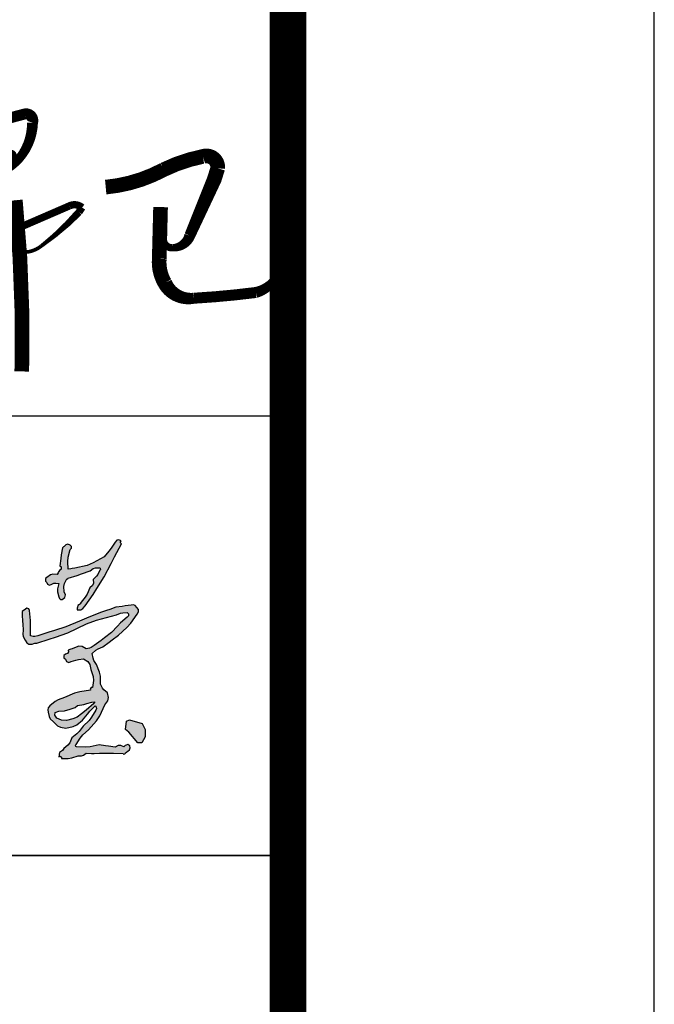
# Model space of a CAD drawing. Extents: x 1779708 to 7299578, y -1121471 to 88434.
# Tile 45 of 100: x 4059191 to 4060923, y -1065599 to -1062911. Entities that reach past the tile are written whole.
import ezdxf

# ---------------------------------------------------------------- set-up
doc = ezdxf.new("R2010")
doc.units = 0
doc.header["$LTSCALE"] = 1000
doc.header["$MEASUREMENT"] = 0
for name, color, linetype in [('PUB_TITLE', 4, 'CONTINUOUS'), ('可见线', 6, 'CONTINUOUS'), ('电子签', 2, 'CONTINUOUS')]:
    doc.layers.add(name, color=color, linetype=linetype)

# ---------------------------------------------------------------- blocks, each defined once
blk = doc.blocks.new('A$C5DA54128')
at = {"layer": '电子签'}
h = blk.add_hatch(color=256, dxfattribs=at)
h.dxf.hatch_style = 1
h.paths.add_polyline_path([(1649, 700.9), (1659.7, 708.9), (1667.4, 711.4), (1683.5, 711.4), (1684.6, 705.8), (1682.2, 703.7), (1675.6, 689.5), (1670.9, 682.7), (1659.9, 671.5), (1660.4, 659.2), (1657.2, 651.3), (1648.2, 642.9), (1638.7, 622.1), (1632.6, 612.1), (1618.4, 594.1), (1613.9, 587.2), (1606.7, 583.2), (1605.9, 577.2), (1605.4, 574.3), (1604.6, 568.3), (1616.8, 568.7), (1624.3, 572.5), (1631.8, 582.1), (1659, 621), (1672, 640.9), (1696.7, 681.4), (1720.8, 726.3), (1732.6, 748.8), (1755.9, 794.1), (1753.2, 797.1), (1752.8, 800.8), (1754.9, 804.3), (1747, 807.6), (1739.8, 806), (1734, 799.8), (1720.9, 778.4), (1713.2, 768.2), (1696.5, 749.6), (1659.6, 728.3), (1638.9, 720.2), (1597.4, 710.9), (1588, 709.2), (1583.4, 708.3), (1574, 706.7), (1572.9, 733.7), (1574.4, 747.7), (1581.2, 773.8), (1585.4, 778.3), (1585.2, 784.8), (1580.9, 789), (1573, 792.3), (1565.8, 790.7), (1560, 784.5), (1557.7, 782.8), (1554.3, 780.2), (1550.8, 755.5), (1549, 743.1), (1545.4, 718.4), (1550.3, 714.8), (1550.5, 707), (1545.7, 703.2), (1541.6, 697.9), (1539.7, 695.1), (1536.2, 689.4), (1521.8, 689.9), (1513.5, 687.4), (1501.8, 679.2), (1496.3, 674.8), (1496.3, 665.9), (1501.8, 661.5), (1503.8, 655.5), (1510, 652.4), (1515.9, 654.4), (1525.3, 659), (1531.5, 659.9), (1541.8, 658.3), (1537.3, 640.6), (1537.5, 630.1), (1542.8, 612.6), (1544.2, 607), (1548.2, 603.7), (1554.1, 603.4), (1562.5, 610.6), (1564.7, 620.1), (1560.5, 630.3), (1559.2, 648.3), (1561.2, 658.4), (1569.4, 674.5), (1571.5, 673.9), (1573.3, 674.5), (1574.7, 676.2), (1604.4, 686.1), (1619.3, 691)])
h.paths.add_polyline_path([(1573, 489.5), (1636.7, 520.3), (1670.4, 532.9), (1738.6, 551.5), (1752.5, 556.8), (1760.2, 558.4), (1775, 558.9), (1779.4, 554.6), (1779.5, 548.1), (1775.4, 543.7), (1752.9, 523.7), (1742.2, 513.1), (1722.2, 490.7), (1698.4, 472.9), (1686.5, 464), (1662.7, 446.2), (1652.8, 440.2), (1647.2, 437.8), (1635.9, 435), (1622, 443.1), (1610.9, 444), (1595.9, 438.2), (1587.5, 435), (1583.3, 433.6), (1574.7, 431.2), (1574.9, 424.5), (1571.4, 419.6), (1565.1, 417.4), (1559.5, 413), (1559.5, 404.1), (1565.1, 399.7), (1568.5, 392.2), (1576.5, 388.9), (1584.2, 391.9), (1600.5, 396.8), (1609, 398.6), (1625.9, 401), (1641.1, 391.9), (1647.9, 382), (1651, 364.6), (1658.9, 341.1), (1660.3, 327.6), (1657.2, 303), (1652.8, 303.2), (1649.1, 298), (1650.8, 293.8), (1614, 288.8), (1595.5, 283.6), (1561.3, 268.9), (1539.9, 261), (1529.4, 255.1), (1511.8, 240.6), (1505.9, 233.8), (1504.3, 227.6), (1506.1, 218.7), (1508.8, 204), (1513.1, 196.1), (1524.1, 185.8), (1537.9, 172.8), (1547.8, 167.8), (1566.5, 164.5), (1591.1, 170), (1603.7, 176), (1623.5, 191.7), (1639.6, 212.2), (1648.1, 222.1), (1666, 241.1), (1669.7, 236), (1670.5, 231.7), (1668.8, 225.6), (1654.2, 201.9), (1645.3, 190.7), (1625.5, 171.2), (1612.1, 153.5), (1604.2, 145.3), (1586.9, 131.3), (1579.3, 114.6), (1573.1, 106.6), (1558.9, 94.9), (1554.3, 88.6), (1551.2, 85.7), (1544.4, 81.8), (1543.6, 75.9), (1543.1, 72.9), (1542.3, 67), (1546.4, 68.7), (1551.6, 65.1), (1551.5, 60.6), (1574.6, 61), (1586.5, 62.9), (1608.4, 70), (1619.6, 70.1), (1625.9, 72.2), (1635, 78.8), (1653.2, 78.2), (1662.4, 78.4), (1680.6, 79.8), (1712.8, 79.2), (1729, 78.9), (1761.2, 78.3), (1763.4, 76), (1767.8, 76.8), (1769, 79.7), (1774.7, 83.9), (1777.5, 86.1), (1783.2, 90.3), (1785.9, 97.4), (1784.2, 103.9), (1778.2, 108.7), (1772.1, 106.8), (1769, 105), (1764.4, 100.6), (1753.4, 105.8), (1744.8, 105.6), (1734, 99.9), (1712.2, 103.1), (1701.3, 104.6), (1679.6, 107.8), (1649.6, 100.7), (1633.6, 99.3), (1600.1, 101.3), (1599.1, 106.8), (1601.4, 109), (1615.3, 131), (1624.2, 141.4), (1643.9, 158.4), (1670.4, 189.3), (1681.9, 207.1), (1699.2, 243.9), (1709.3, 257.7), (1711.6, 269), (1707.8, 285.6), (1696.1, 294.9), (1691, 301.1), (1684.1, 314.3), (1683.9, 341.8), (1681.1, 356.2), (1671.1, 381.9), (1662.2, 395.3), (1659, 403.5), (1656.3, 419.4), (1668.9, 430.9), (1676.6, 435.7), (1692.4, 442), (1714, 458), (1724.7, 466.1), (1746.3, 482.2), (1774.5, 508), (1787.5, 522.7), (1809.7, 553.9), (1814.1, 561.9), (1813.6, 569.6), (1807.9, 576.9), (1802.6, 583.1), (1797.1, 585.4), (1788.9, 584.7), (1768.2, 581.8), (1757.8, 580.2), (1737.2, 577), (1716, 569.9), (1705.4, 566.4), (1684.1, 559.4), (1636.9, 539.9), (1613.2, 530.2), (1565.9, 510.8), (1527.7, 498.1), (1508.6, 491.7), (1470.4, 479.1), (1460.6, 477.1), (1455, 477.4), (1445.3, 480.2), (1445.8, 514.7), (1445.3, 532), (1442.6, 566.5), (1439.7, 571.8), (1433.6, 573.8), (1428.1, 571.1), (1423.6, 567.7), (1421.3, 566), (1416.8, 562.6), (1417.1, 557.5), (1417.2, 555), (1417.5, 549.9), (1418.6, 529.5), (1419.1, 519.3), (1420.2, 498.9), (1419.1, 485.1), (1420.9, 477), (1428, 465), (1432.6, 455.3), (1440.5, 450.7), (1451.3, 451.5), (1458.8, 454.3), (1466.8, 454.3), (1509.3, 468.4), (1530.5, 475.4)])
h.paths.add_polyline_path([(1606.3, 241.5), (1627.7, 245.3), (1638.1, 248.4), (1655, 252.9), (1663.7, 254.7), (1663.6, 250.8), (1661.3, 248.9), (1635.7, 226.4), (1619.2, 213.4), (1604.5, 202.5), (1589.9, 196.9), (1568.2, 190.8), (1551.3, 191.7), (1535.4, 198.6), (1528.4, 208.8), (1529.7, 217.9), (1541.9, 222.3), (1561.4, 224.1), (1580.6, 229), (1598.4, 234.9)], flags=16)
h.paths.add_polyline_path([(1836.7, 160), (1826.2, 180.7), (1783.6, 192.7), (1773.3, 188.4), (1769.3, 160.1), (1781.4, 150.6), (1811.4, 114.4), (1825, 114.7), (1836.9, 134.9)])
for p, q in [((1747, 807.6), (1739.8, 806)), ((1754.9, 804.3), (1747, 807.6)), ((1554.3, 780.2), (1550.8, 755.5)), ((1556.6, 781.9), (1554.3, 780.2)), ((1557.7, 782.8), (1556.6, 781.9)), ((1560, 784.5), (1557.7, 782.8)), ((1565.8, 790.7), (1560, 784.5)), ((1573, 792.3), (1565.8, 790.7)), ((1580.9, 789), (1573, 792.3)), ((1574.4, 747.7), (1581.2, 773.8)), ((1585.2, 784.8), (1580.9, 789)), ((1581.2, 773.8), (1585.4, 778.3)), ((1585.4, 778.3), (1585.2, 784.8)), ((1720.9, 778.4), (1713.2, 768.2)), ((1734, 799.8), (1720.9, 778.4)), ((1732.6, 748.8), (1755.9, 794.1)), ((1739.8, 806), (1734, 799.8)), ((1752.8, 800.8), (1754.9, 804.3)), ((1753.2, 797.1), (1752.8, 800.8)), ((1755.9, 794.1), (1753.2, 797.1)), ((1549, 743.1), (1545.4, 718.4)), ((1550.8, 755.5), (1549, 743.1)), ((1572.9, 733.7), (1574.4, 747.7)), ((1696.5, 749.6), (1659.6, 728.3)), ((1713.2, 768.2), (1696.5, 749.6)), ((1720.8, 726.3), (1732.6, 748.8)), ((1545.4, 718.4), (1550.3, 714.8)), ((1550.5, 707), (1545.7, 703.2)), ((1550.3, 714.8), (1550.5, 707)), ((1574, 706.7), (1572.9, 733.7)), ((1583.4, 708.3), (1574, 706.7)), ((1588, 709.2), (1583.4, 708.3)), ((1597.4, 710.9), (1588, 709.2)), ((1638.9, 720.2), (1597.4, 710.9)), ((1659.6, 728.3), (1638.9, 720.2)), ((1649, 700.9), (1659.7, 708.9)), ((1659.7, 708.9), (1667.4, 711.4)), ((1667.4, 711.4), (1680.8, 711.4)), ((1680.8, 711.4), (1683.8, 710.2)), ((1684.6, 705.8), (1682.2, 703.7)), ((1683.8, 710.2), (1684.6, 705.8)), ((1696.7, 681.4), (1720.8, 726.3)), ((1501.8, 679.2), (1496.3, 674.8)), ((1496.3, 674.8), (1496.3, 665.9)), ((1513.5, 687.4), (1501.8, 679.2)), ((1521.8, 689.9), (1513.5, 687.4)), ((1536.2, 689.4), (1521.8, 689.9)), ((1539.7, 695.1), (1536.2, 689.4)), ((1541.6, 697.9), (1539.7, 695.1)), ((1545.7, 703.2), (1541.6, 697.9)), ((1561.2, 658.4), (1569.4, 674.5)), ((1569.4, 674.5), (1571.5, 673.9)), ((1571.5, 673.9), (1573.3, 674.5)), ((1573.3, 674.5), (1574.7, 676.2)), ((1574.7, 676.2), (1604.4, 686.1)), ((1604.4, 686.1), (1619.3, 691)), ((1619.3, 691), (1649, 700.9)), ((1670.9, 682.7), (1659.9, 671.5)), ((1675.6, 689.5), (1670.9, 682.7)), ((1672, 640.9), (1696.7, 681.4)), ((1682.2, 703.7), (1675.6, 689.5)), ((1496.3, 665.9), (1501.8, 661.5)), ((1501.8, 661.5), (1503.8, 655.5)), ((1503.8, 655.5), (1510, 652.4)), ((1510, 652.4), (1515.9, 654.4)), ((1515.9, 654.4), (1525.3, 659)), ((1525.3, 659), (1531.5, 659.9)), ((1531.5, 659.9), (1541.8, 658.3)), ((1541.8, 658.3), (1537.3, 640.6)), ((1537.3, 640.6), (1537.5, 630.1)), ((1559.2, 648.3), (1561.2, 658.4)), ((1560.5, 630.3), (1559.2, 648.3)), ((1648.2, 642.9), (1638.7, 622.1)), ((1657.2, 651.3), (1648.2, 642.9)), ((1660.4, 659.2), (1657.2, 651.3)), ((1659, 621), (1672, 640.9)), ((1659.9, 671.5), (1660.4, 659.2)), ((1537.5, 630.1), (1542.8, 612.6)), ((1542.8, 612.6), (1544.2, 607)), ((1544.2, 607), (1548.2, 603.7)), ((1554.1, 603.4), (1562.5, 610.6)), ((1564.7, 620.1), (1560.5, 630.3)), ((1562.5, 610.6), (1564.7, 620.1)), ((1632.6, 612.1), (1618.4, 594.1)), ((1631.8, 582.1), (1659, 621)), ((1638.7, 622.1), (1632.6, 612.1)), ((1433.6, 573.8), (1428.1, 571.1)), ((1439.7, 571.8), (1433.6, 573.8)), ((1442.6, 566.5), (1439.7, 571.8)), ((1548.2, 603.7), (1554.1, 603.4)), ((1605.4, 574.3), (1604.6, 568.3)), ((1605.9, 577.2), (1605.4, 574.3)), ((1606.7, 583.2), (1605.9, 577.2)), ((1612.3, 586.3), (1606.7, 583.2)), ((1614.9, 588.8), (1612.3, 586.3)), ((1618.4, 594.1), (1614.9, 588.8)), ((1616.8, 568.7), (1624.3, 572.5)), ((1624.3, 572.5), (1631.8, 582.1)), ((1737.2, 577), (1716, 569.9)), ((1757.8, 580.2), (1737.2, 577)), ((1768.2, 581.8), (1757.8, 580.2)), ((1788.9, 584.7), (1768.2, 581.8)), ((1797.1, 585.4), (1788.9, 584.7)), ((1802.6, 583.1), (1797.1, 585.4)), ((1807.9, 576.9), (1802.6, 583.1)), ((1813.6, 569.6), (1807.9, 576.9)), ((1421.3, 566), (1416.8, 562.6)), ((1416.8, 562.6), (1417.1, 557.5)), ((1417.1, 557.5), (1417.2, 555)), ((1417.2, 555), (1417.5, 549.9)), ((1417.5, 549.9), (1418.6, 529.5)), ((1423.6, 567.7), (1421.3, 566)), ((1428.1, 571.1), (1423.6, 567.7)), ((1445.3, 532), (1442.6, 566.5)), ((1604.6, 568.3), (1616.8, 568.7)), ((1636.9, 539.9), (1613.2, 530.2)), ((1684.1, 559.4), (1636.9, 539.9)), ((1670.4, 532.9), (1738.6, 551.5)), ((1705.4, 566.4), (1684.1, 559.4)), ((1716, 569.9), (1705.4, 566.4)), ((1738.6, 551.5), (1752.5, 556.8)), ((1752.5, 556.8), (1760.2, 558.4)), ((1775.4, 543.7), (1752.9, 523.7)), ((1760.2, 558.4), (1775, 558.9)), ((1775, 558.9), (1779.4, 554.6)), ((1779.5, 548.1), (1775.4, 543.7)), ((1779.4, 554.6), (1779.5, 548.1)), ((1787.5, 522.7), (1809.7, 553.9)), ((1809.7, 553.9), (1814.1, 561.9)), ((1814.1, 561.9), (1813.6, 569.6)), ((1418.6, 529.5), (1419.1, 519.3)), ((1419.1, 519.3), (1420.2, 498.9)), ((1445.8, 514.7), (1445.3, 532)), ((1445.3, 480.2), (1445.8, 514.7)), ((1565.9, 510.8), (1527.7, 498.1)), ((1613.2, 530.2), (1565.9, 510.8)), ((1573, 489.5), (1636.7, 520.3)), ((1636.7, 520.3), (1670.4, 532.9)), ((1742.2, 513.1), (1722.2, 490.7)), ((1752.9, 523.7), (1742.2, 513.1)), ((1746.3, 482.2), (1774.5, 508)), ((1774.5, 508), (1787.5, 522.7)), ((1420.2, 498.9), (1419.1, 485.1)), ((1419.1, 485.1), (1420.9, 477)), ((1420.9, 477), (1428, 465)), ((1455, 477.4), (1445.3, 480.2)), ((1460.6, 477.1), (1455, 477.4)), ((1470.4, 479.1), (1460.6, 477.1)), ((1508.6, 491.7), (1470.4, 479.1)), ((1527.7, 498.1), (1508.6, 491.7)), ((1509.3, 468.4), (1530.5, 475.4)), ((1530.5, 475.4), (1573, 489.5)), ((1698.4, 472.9), (1686.5, 464)), ((1722.2, 490.7), (1698.4, 472.9)), ((1724.7, 466.1), (1746.3, 482.2)), ((1428, 465), (1432.6, 455.3)), ((1432.6, 455.3), (1440.5, 450.7)), ((1440.5, 450.7), (1451.3, 451.5)), ((1451.3, 451.5), (1457.2, 453.7)), ((1457.2, 453.7), (1460.5, 454.3)), ((1460.5, 454.3), (1466.8, 454.3)), ((1466.8, 454.3), (1509.3, 468.4)), ((1595.9, 438.2), (1587.5, 435)), ((1610.9, 444), (1595.9, 438.2)), ((1622, 443.1), (1610.9, 444)), ((1635.9, 435), (1622, 443.1)), ((1647.2, 437.8), (1635.9, 435)), ((1652.8, 440.2), (1647.2, 437.8)), ((1662.7, 446.2), (1652.8, 440.2)), ((1686.5, 464), (1662.7, 446.2)), ((1676.6, 435.7), (1692.4, 442)), ((1692.4, 442), (1714, 458)), ((1714, 458), (1724.7, 466.1)), ((1565.1, 417.4), (1559.5, 413)), ((1559.5, 413), (1559.5, 404.1)), ((1559.5, 404.1), (1565.1, 399.7)), ((1571.4, 419.6), (1565.1, 417.4)), ((1574.9, 424.5), (1571.4, 419.6)), ((1583.3, 433.6), (1574.7, 431.2)), ((1574.7, 431.2), (1574.9, 424.5)), ((1587.5, 435), (1583.3, 433.6)), ((1656.3, 419.4), (1668.9, 430.9)), ((1659, 403.5), (1656.3, 419.4)), ((1662.2, 395.3), (1659, 403.5)), ((1668.9, 430.9), (1676.6, 435.7)), ((1565.1, 399.7), (1568.5, 392.2)), ((1568.5, 392.2), (1576.5, 388.9)), ((1576.5, 388.9), (1584.2, 391.9)), ((1584.2, 391.9), (1600.5, 396.8)), ((1600.5, 396.8), (1609, 398.6)), ((1609, 398.6), (1625.9, 401)), ((1625.9, 401), (1641.1, 391.9)), ((1641.1, 391.9), (1647.9, 382)), ((1647.9, 382), (1651, 364.6)), ((1671.1, 381.9), (1662.2, 395.3)), ((1681.1, 356.2), (1671.1, 381.9)), ((1651, 364.6), (1658.9, 341.1)), ((1658.9, 341.1), (1660.3, 327.6)), ((1683.9, 341.8), (1681.1, 356.2)), ((1684.1, 314.3), (1683.9, 341.8)), ((1652.8, 303.2), (1649.1, 298)), ((1657.2, 303), (1652.8, 303.2)), ((1660.3, 327.6), (1657.2, 303)), ((1691, 301.1), (1684.1, 314.3)), ((1561.3, 268.9), (1539.9, 261)), ((1595.5, 283.6), (1561.3, 268.9)), ((1614, 288.8), (1595.5, 283.6)), ((1650.8, 293.8), (1614, 288.8)), ((1649.1, 298), (1650.8, 293.8)), ((1696.1, 294.9), (1691, 301.1)), ((1707.8, 285.6), (1696.1, 294.9)), ((1711.6, 269), (1707.8, 285.6)), ((1709.3, 257.7), (1711.6, 269)), ((1511.8, 240.6), (1505.9, 233.8)), ((1529.4, 255.1), (1511.8, 240.6)), ((1539.9, 261), (1529.4, 255.1)), ((1648.1, 222.1), (1666, 241.1)), ((1666, 241.1), (1669.7, 236)), ((1669.7, 236), (1670.5, 231.7)), ((1681.9, 207.1), (1699.2, 243.9)), ((1699.2, 243.9), (1709.3, 257.7)), ((1505.9, 233.8), (1504.3, 227.6)), ((1504.3, 227.6), (1506.1, 218.7)), ((1506.1, 218.7), (1508.8, 204)), ((1508.8, 204), (1513.1, 196.1)), ((1623.5, 191.7), (1639.6, 212.2)), ((1639.6, 212.2), (1648.1, 222.1)), ((1654.2, 201.9), (1645.3, 190.7)), ((1668.8, 225.6), (1654.2, 201.9)), ((1670.5, 231.7), (1668.8, 225.6)), ((1670.4, 189.3), (1681.9, 207.1)), ((1513.1, 196.1), (1524.1, 185.8)), ((1524.1, 185.8), (1537.9, 172.8)), ((1537.9, 172.8), (1547.8, 167.8)), ((1566.5, 164.5), (1591.1, 170)), ((1591.1, 170), (1603.7, 176)), ((1603.7, 176), (1623.5, 191.7)), ((1625.5, 171.2), (1612.1, 153.5)), ((1645.3, 190.7), (1625.5, 171.2)), ((1643.9, 158.4), (1670.4, 189.3)), ((1547.8, 167.8), (1566.5, 164.5)), ((1604.2, 145.3), (1586.9, 131.3)), ((1612.1, 153.5), (1604.2, 145.3)), ((1615.3, 131), (1624.2, 141.4)), ((1624.2, 141.4), (1643.9, 158.4)), ((1573.1, 106.6), (1558.9, 94.9)), ((1579.3, 114.6), (1573.1, 106.6)), ((1586.9, 131.3), (1579.3, 114.6)), ((1599.1, 106.8), (1601.4, 109)), ((1599.9, 102.4), (1599.1, 106.8)), ((1602.8, 101.2), (1599.9, 102.4)), ((1601.4, 109), (1615.3, 131)), ((1633.6, 99.3), (1602.8, 101.2)), ((1679.6, 107.8), (1649.6, 100.7)), ((1701.3, 104.6), (1679.6, 107.8)), ((1712.2, 103.1), (1701.3, 104.6)), ((1734, 99.9), (1712.2, 103.1)), ((1744.8, 105.6), (1734, 99.9)), ((1753.4, 105.8), (1744.8, 105.6)), ((1764.4, 100.6), (1753.4, 105.8)), ((1769, 105), (1764.4, 100.6)), ((1772.1, 106.8), (1769, 105)), ((1778.2, 108.7), (1772.1, 106.8)), ((1784.2, 103.9), (1778.2, 108.7)), ((1785.9, 97.4), (1784.2, 103.9)), ((1543.1, 72.9), (1542.3, 67)), ((1542.3, 67), (1546.4, 68.7)), ((1543.6, 75.9), (1543.1, 72.9)), ((1544.4, 81.8), (1543.6, 75.9)), ((1551.2, 85.7), (1544.4, 81.8)), ((1546.4, 68.7), (1551.6, 65.1)), ((1554.3, 88.6), (1551.2, 85.7)), ((1558.9, 94.9), (1554.3, 88.6)), ((1586.5, 62.9), (1608.4, 70)), ((1608.4, 70), (1619.6, 70.1)), ((1619.6, 70.1), (1625.9, 72.2)), ((1625.9, 72.2), (1635, 78.8)), ((1649.6, 100.7), (1633.6, 99.3)), ((1635, 78.8), (1653.2, 78.2)), ((1653.2, 78.2), (1662.4, 78.4)), ((1662.4, 78.4), (1680.6, 79.8)), ((1680.6, 79.8), (1712.8, 79.2)), ((1712.8, 79.2), (1729, 78.9)), ((1729, 78.9), (1761.2, 78.3)), ((1761.2, 78.3), (1763.4, 76)), ((1763.4, 76), (1767.8, 76.8)), ((1767.8, 76.8), (1769, 79.7)), ((1769, 79.7), (1774.7, 83.9)), ((1774.7, 83.9), (1777.5, 86.1)), ((1777.5, 86.1), (1783.2, 90.3)), ((1783.2, 90.3), (1785.9, 97.4)), ((1551.6, 65.1), (1551.5, 60.6)), ((1551.5, 60.6), (1574.6, 61)), ((1574.6, 61), (1586.5, 62.9))]:
    blk.add_line(p, q, dxfattribs=at)
for points in [[(1661.3, 248.9), (1635.7, 226.4), (1619.2, 213.4), (1604.5, 202.5), (1589.9, 196.9), (1568.2, 190.8), (1551.3, 191.7), (1535.4, 198.6), (1528.4, 208.8), (1529.7, 217.9), (1541.9, 222.3), (1561.4, 224.1), (1580.6, 229), (1598.4, 234.9), (1606.3, 241.5), (1627.7, 245.3), (1638.1, 248.4), (1655, 252.9), (1663.7, 254.7), (1663.6, 250.8)], [(1783.6, 192.7), (1826.2, 180.7), (1836.7, 160), (1836.9, 134.9), (1825, 114.7), (1811.4, 114.4), (1781.4, 150.6), (1769.3, 160.1), (1773.3, 188.4)]]:
    blk.add_lwpolyline(points, close=True, dxfattribs=at)
blk = doc.blocks.new('A$C3D8761CE')
at = {"layer": 'PUB_TITLE'}
for p, q in [((76100, 20800), (83100, 20800)), ((83100, 19600), (76100, 19600))]:
    blk.add_line(p, q, dxfattribs=at)
blk.add_lwpolyline([(0, 0), (84100, 0), (84100, 59400), (0, 59400)], close=True, dxfattribs=at)
at = {"layer": 'PUB_TITLE', "const_width": 100}
blk.add_lwpolyline([(2500, 1000), (83100, 1000), (83100, 58400), (2500, 58400)], close=True, dxfattribs=at)
at = {"layer": 'PUB_TITLE'}
blk.add_lwpolyline([(76100, 19600), (83100, 19600)], dxfattribs=at)
at = {"layer": '电子签'}
for points in [[(82173, 21552.2, 30, 30, -0.131933), (82223.2, 21416.8, 30, 30, 0.873436), (82253.8, 21415.5, 30, 20, 0.080941), (82254.4, 21456.5, 20, 10, 0.144959), (82264.2, 21584.1, 30, 30, -0.051263), (82381.4, 21623.8, 30, 30, -0.581071), (82402.9, 21600.4, 30, 20, -0.302678), (82305.9, 21457.9, 20, 20, -0.944201), (82300, 21470.2, 20, 20, -0.168661), (82344.3, 21516.4, 20, 20, -1.302791), (82339.8, 21504.7, 20, 20, -0.022864), (82295.8, 21443.1, 20, 10, 0.024629), (82227.6, 21322.5, 10, 20, -0.040418), (82139, 21186.6, 20, 20, -0.047626), (82503.7, 21373, 20, 20, -0.295695), (82538.2, 21368.5, 20, 20, 0), (82529.7, 21355.7, 20, 10, -0.045754), (82427.3, 21263.7, 10, 10, -0.422502), (82312.9, 21278.8, 10, 2, -0.421761), (82356.1, 21388.2, 40, 40, -0.031692), (82373.8, 20921.1, 40, 40, 2.926125)], [(82602.8, 21424.2, 40, 40, 0.100588), (82761.4, 21472.1, 40, 40, -0.065766), (82867.7, 21507.9, 40, 40, -0.53666), (82908.5, 21475.7, 40, 40, 0), (82899.2, 21445.8, 40, 30, 0), (82832.2, 21291.8, 30, 20, -0.318033), (82786.7, 21258.7, 20, 20, -0.395376), (82760.5, 21277.8, 20, 20, -0.042901), (82752.5, 21369.7, 40, 40, 0), (82748.9, 21228.8, 40, 40, 0.152888), (82764, 21162.5, 40, 30, 0.327432), (82843.6, 21120.9, 30, 30, 0.017317), (83012.6, 21136.6, 30, 20, 0.268591), (83079.9, 21203.8, 20, 20, -0.175886)]]:
    blk.add_lwpolyline(points, format="xyseb", dxfattribs=at)
at = {"layer": '电子签', "xscale": 0.8000000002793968, "yscale": 0.8000000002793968, "zscale": 0.8000000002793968}
blk.add_blockref('A$C5DA54128', (81241, 19815.6), dxfattribs=at)

msp = doc.modelspace()

# ---------------------------------------------------------------- block references
at = {"layer": '可见线'}
msp.add_blockref('A$C3D8761CE', (3976823.3, -1084792.1), dxfattribs=at)

doc.saveas('drawing.dxf')
